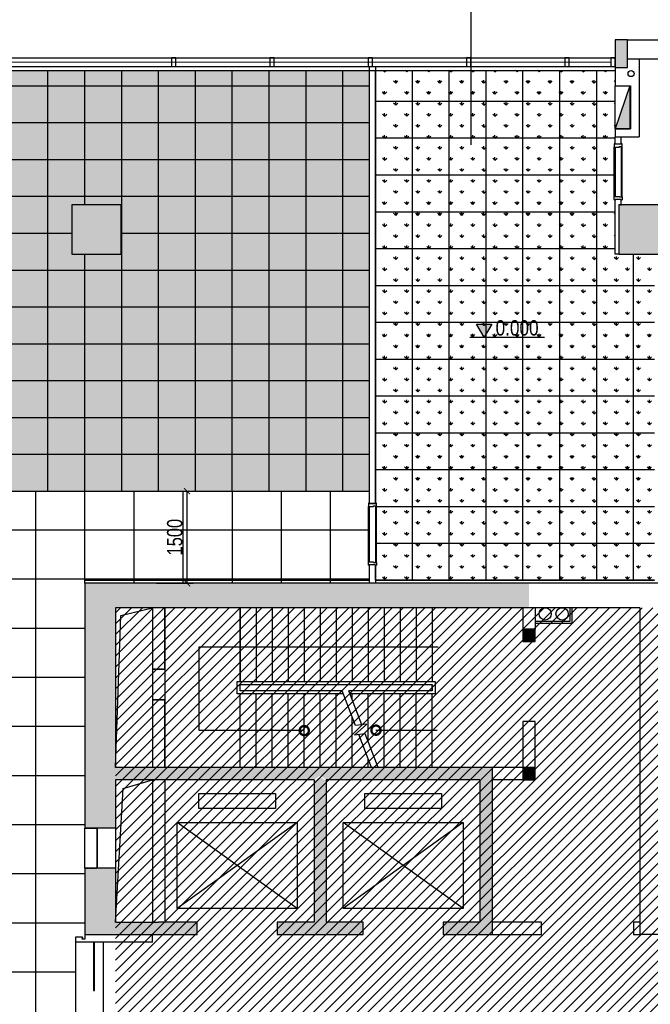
# Model space of a CAD drawing. Header units: millimetres. Extents: x -539149 to -534375, y 505028 to 505469.
# Tile 108 of 135: x -535269 to -535166, y 505209 to 505369. Entities that reach past the tile are written whole.
import ezdxf
from ezdxf.enums import TextEntityAlignment as Align

# ---------------------------------------------------------------- set-up
doc = ezdxf.new("R2010")
doc.units = ezdxf.units.MM
doc.header["$LTSCALE"] = 10
doc.linetypes.add('CONTINOUS', pattern=[0])
doc.linetypes.add('DASH', pattern=[0.35, 0.25, -0.1])
for name, color, linetype in [('-消火栓', 242, 'Continuous'), ('-自喷立管', 221, 'Continuous'), ('01-井道标注', 3, 'Continuous'), ('A-建筑-原墙体', 2, 'Continuous'), ('A-建筑-拆墙', 251, 'Continuous'), ('A-建筑-新增墙体', 3, 'Continuous'), ('A-建筑-柱子、剪力墙', 251, 'Continuous'), ('A-建筑-楼梯', 9, 'Continuous'), ('A-建筑-窗户', 4, 'Continuous'), ('B-平面-到顶装饰造型线', 6, 'Continuous'), ('B-平面-完成面造型线', 6, 'Continuous'), ('B-平面-家具L', 30, 'Continuous'), ('B-平面-尺寸', 8, 'Continuous'), ('B-平面-门洞线', 8, 'Continuous'), ('D-地面-尺寸', 4, 'Continuous'), ('D-地面-材料铺设', 251, 'Continuous'), ('D-地面底图', 8, 'Continuous'), ('D-地面造型线', 31, 'Continuous'), ('E--图例', 3, 'Continuous'), ('E-填充', 251, 'Continuous'), ('E-文本', 7, 'Continuous'), ('LVTRY', 8, 'Continuous'), ('Q-立面-填充', 251, 'Continuous'), ('WINDOW', 12, 'Continuous')]:
    doc.layers.add(name, color=color, linetype=linetype)
doc.styles.add('ar', font='arial.ttf')
doc.styles.add('CCD_DIM', font='txt', dxfattribs={"width": 0.8})
doc.styles.add('TXT', font='gbenor.shx', dxfattribs={"width": 0.7})
doc.dimstyles.new('1', dxfattribs={"dimscale": 0, "dimtxt": 2.5, "dimasz": 1.5, "dimexe": 1, "dimexo": 0, "dimgap": 0.3, "dimtad": 1, "dimdec": 0, "dimzin": 0, "dimdsep": 46, "dimtxsty": 'Standard', "dimblk": 'ARCHTICK', "dimcen": 0.09, "dimclrd": 8, "dimclre": 8, "dimclrt": 4, "dimadec": 0, "dimazin": 0, "dimtfac": 1, "dimtdec": 0, "dimtix": 1, "dimtofl": 0, "dimtmove": 2, "dimatfit": 3, "dimldrblk": 'DOTSMALL', "dimfxl": 5, "dimfxlon": 1, "dimtolj": 1, "dimtzin": 0, "dimarcsym": 0})
doc.dimstyles.new('1-1', dxfattribs={"dimscale": 0, "dimtxt": 2.5, "dimasz": 1, "dimexe": 1, "dimexo": 1, "dimgap": 0.75, "dimtad": 1, "dimdec": 0, "dimrnd": 0.005, "dimzin": 0, "dimdsep": 46, "dimtxsty": 'CCD_DIM', "dimblk": 'ARCHTICK', "dimcen": 0.13, "dimclrd": 44, "dimclre": 44, "dimclrt": 50, "dimadec": 0, "dimazin": 0, "dimtfac": 1, "dimtdec": 0, "dimtix": 1, "dimtmove": 2, "dimatfit": 3, "dimldrblk": 'HBA_Leader_Dot', "dimfxl": 5, "dimfxlon": 1, "dimtvp": 1, "dimtolj": 1, "dimtzin": 0, "dimarcsym": 0})
doc.dimstyles.new('HAHD-1', dxfattribs={"dimtxt": 2.5, "dimasz": 2, "dimexe": 1, "dimexo": 0, "dimgap": 0.3, "dimtad": 1, "dimdec": 0, "dimzin": 0, "dimdsep": 46, "dimtxsty": 'TXT', "dimblk": 'DOTSMALL', "dimcen": 0.09, "dimclrd": 8, "dimclre": 8, "dimclrt": 256, "dimadec": 0, "dimazin": 0, "dimtfac": 1, "dimtdec": 0, "dimtix": 1, "dimtofl": 0, "dimtmove": 2, "dimatfit": 3, "dimldrblk": 'DOTSMALL', "dimfxl": 1, "dimtolj": 1, "dimtzin": 0, "dimarcsym": 0})
pattern_1 = [(90, (-535396.0732, 505292.0987), (-1.79605, 1.79605), [0.47625, -3.11585]), (45, (-535396.0732, 505292.0987), (-1.79605, 1.79605), [0.47625, -2.06375]), (135, (-535396.0732, 505292.0987), (-1.79605, -1.79605), [0.47625, -2.06375])]

# ---------------------------------------------------------------- blocks, each defined once
blk = doc.blocks.new('$TwtSys$00000434')
for p, q in [((-0.5, 0.5), (-0.5, -0.5)), ((-0.5, -0.5), (0.5, 0.5)), ((0.5, 0.5), (-0.5, 0.5)), ((0.5, -0.5), (0.5, 0.5)), ((-0.5, -0.5), (0.5, -0.5))]:
    blk.add_line(p, q)
blk.add_solid([(0.5, -0.5), (0.5, 0.5), (-0.5, -0.5)])
blk = doc.blocks.new('_ArchTick')
at = {"color": 0, "linetype": 'ByBlock', "const_width": 0.15}
blk.add_lwpolyline([(-0.5, -0.5), (0.5, 0.5)], dxfattribs=at)
blk = doc.blocks.new('HBA_Leader_Dot')
at = {"color": 0, "linetype": 'ByBlock'}
blk.add_line((-5, 0), (-10, 0), dxfattribs=at)
at = {"color": 0, "linetype": 'ByBlock', "const_width": 5}
blk.add_lwpolyline([(-2.5, 0, 1), (2.5, 0, 1)], format="xyb", close=True, dxfattribs=at)
blk = doc.blocks.new('*E464')
at = {"layer": 'B-平面-到顶装饰造型线', "color": 6}
for points in [[(0, 36), (-45, 36), (-45, 41), (-50, 41), (-50, 51), (-40, 51), (-40, 151), (-50, 151), (-50, 161), (-45, 161), (-45, 166), (10, 166), (10, 81), (0, 81)], [(820, 36), (865, 36), (865, 41), (870, 41), (870, 51), (860, 51), (860, 151), (870, 151), (870, 161), (865, 161), (865, 166), (810, 166), (810, 81), (820, 81)]]:
    blk.add_lwpolyline(points, close=True, dxfattribs=at)
at = {"layer": 'B-平面-门洞线', "color": 8}
for p, q in [((10, 166), (810, 166)), ((0, 36), (820, 36))]:
    blk.add_line(p, q, dxfattribs=at)
at = {"layer": 'D-地面底图'}
for p, q in [((820, 51), (0, 51)), ((810, 151), (10, 151))]:
    blk.add_line(p, q, dxfattribs=at)
blk = doc.blocks.new('_FZH')
at = {"layer": 'A-建筑-原墙体'}
blk.add_lwpolyline([(-0.5, -0.5), (0.5, -0.5), (0.5, 0.5), (-0.5, 0.5)], close=True, dxfattribs=at)
at = {"layer": 'A-建筑-柱子、剪力墙'}
blk.add_solid([(-0.5, -0.5), (0.5, -0.5), (-0.5, 0.5), (0.5, 0.5)], dxfattribs=at)
blk = doc.blocks.new('_DOTSMALL')
at = {"color": 0, "linetype": 'ByBlock', "const_width": 0.5}
blk.add_lwpolyline([(-0.0625, 0, 1), (0.0625, 0, 1)], format="xyb", close=True, dxfattribs=at)
blk = doc.blocks.new('*E467')
at = {"layer": 'B-平面-到顶装饰造型线', "color": 6}
for points in [[(0, 36), (-45, 36), (-45, 41), (-50, 41), (-50, 51), (-40, 51), (-40, 151), (-50, 151), (-50, 161), (-45, 161), (-45, 166), (10, 166), (10, 81), (0, 81)], [(920, 36), (965, 36), (965, 41), (970, 41), (970, 51), (960, 51), (960, 151), (970, 151), (970, 161), (965, 161), (965, 166), (910, 166), (910, 81), (920, 81)]]:
    blk.add_lwpolyline(points, close=True, dxfattribs=at)
at = {"layer": 'B-平面-门洞线', "color": 8}
for p, q in [((10, 166), (910, 166)), ((0, 36), (920, 36))]:
    blk.add_line(p, q, dxfattribs=at)
at = {"layer": 'D-地面底图'}
for p, q in [((920, 51), (0, 51)), ((910, 151), (10, 151))]:
    blk.add_line(p, q, dxfattribs=at)
blk = doc.blocks.new('Elevation')
at = {"layer": 'E--图例'}
blk.add_hatch(color=8, dxfattribs=at).paths.add_polyline_path([(4.17, 2.47), (2.7, 0), (1.23, 2.47)])
blk.add_line((0, 0), (14.2, 0), dxfattribs=at)
blk.add_lwpolyline([(4.17, 2.47), (2.7, 0), (1.23, 2.47)], close=True, dxfattribs=at)
at = {"layer": 'E-文本', "style": 'TXT', "width": 0.725091}
blk.add_attdef('ELEV', text='', height=2.5, dxfattribs=at).set_placement((4.89, 0.32), (14.26, 0.32), align=Align.FIT)

msp = doc.modelspace()

# ---------------------------------------------------------------- hatches: boundary and pattern name
at = {"layer": 'D-地面-材料铺设', "ltscale": 0.01}
h = msp.add_hatch(dxfattribs=at)
h.set_pattern_fill('_USER', color=256, scale=600, style=0, double=1, pattern_type=0)
h.set_pattern_definition([(0, (-535396.073, 505292.0987), (0, 6), []), (90, (-535396.073, 505292.0987), (-6, 4e-16), [])])
h.paths.add_polyline_path([(-535211.773, 505360.599), (-535396.073, 505360.599), (-535396.073, 505292.099), (-535211.773, 505292.099)])
h.paths.add_polyline_path([(-535260.173, 505330.699), (-535260.173, 505338.699), (-535252.173, 505338.699), (-535252.173, 505330.699)], flags=16)
h.paths.add_polyline_path([(-535337.673, 505330.699), (-535345.673, 505330.699), (-535345.673, 505338.699), (-535337.673, 505338.699)], flags=16)
h = msp.add_hatch(dxfattribs=at)
h.set_pattern_fill('GRASS', color=256, scale=10, style=0, double=1)
h.set_pattern_definition(pattern_1)
h.paths.add_polyline_path([(-535211.773, 505360.599), (-535396.073, 505360.599), (-535396.073, 505292.099), (-535211.773, 505292.099)])
h.paths.add_polyline_path([(-535260.173, 505330.699), (-535260.173, 505338.699), (-535252.173, 505338.699), (-535252.173, 505330.699)], flags=16)
h.paths.add_polyline_path([(-535337.673, 505330.699), (-535345.673, 505330.699), (-535345.673, 505338.699), (-535337.673, 505338.699)], flags=16)
h = msp.add_hatch(dxfattribs=at)
h.set_pattern_fill('_USER', color=256, scale=600, style=0, double=1, pattern_type=0)
h.set_pattern_definition([(0, (-535210.773, 505277.5987), (0, 6), []), (90, (-535210.773, 505277.5987), (-6, 4e-16), [])])
h.paths.add_polyline_path([(-535165.373, 505330.699), (-535171.173, 505330.699), (-535171.773, 505330.699), (-535171.773, 505339.499), (-535171.923, 505339.499), (-535171.923, 505340.099), (-535171.923, 505348.099), (-535171.923, 505348.699), (-535171.773, 505348.699), (-535171.773, 505349.799), (-535171.773, 505351.099), (-535171.773, 505351.099), (-535171.773, 505358.099), (-535171.773, 505358.099), (-535171.773, 505360.599), (-535210.773, 505360.599), (-535210.773, 505290.199), (-535210.623, 505290.199), (-535210.623, 505289.699), (-535210.623, 505280.499), (-535210.623, 505279.999), (-535210.773, 505279.999), (-535210.773, 505277.599), (-535165.373, 505277.599), (-535165.373, 505283.499), (-535165.373, 505290.499), (-535165.373, 505290.499), (-535165.373, 505293.099), (-535165.373, 505305.103), (-535165.373, 505307.103)])
h = msp.add_hatch(dxfattribs=at)
h.set_pattern_fill('GRASS', color=256, scale=10, style=0, double=1)
h.set_pattern_definition(pattern_1)
h.paths.add_polyline_path([(-535165.373, 505330.699), (-535171.173, 505330.699), (-535171.773, 505330.699), (-535171.773, 505339.499), (-535171.923, 505339.499), (-535171.923, 505340.099), (-535171.923, 505348.099), (-535171.923, 505348.699), (-535171.773, 505348.699), (-535171.773, 505349.799), (-535171.773, 505351.099), (-535171.773, 505351.099), (-535171.773, 505358.099), (-535171.773, 505358.099), (-535171.773, 505360.599), (-535210.773, 505360.599), (-535210.773, 505290.199), (-535210.623, 505290.199), (-535210.623, 505289.699), (-535210.623, 505280.499), (-535210.623, 505279.999), (-535210.773, 505279.999), (-535210.773, 505277.599), (-535165.373, 505277.599), (-535165.373, 505283.499), (-535165.373, 505290.499), (-535165.373, 505290.499), (-535165.373, 505293.099), (-535165.373, 505305.103), (-535165.373, 505307.103)])
h = msp.add_hatch(dxfattribs=at)
h.set_pattern_fill('_USER', color=256, scale=800, style=0, double=1, pattern_type=0)
h.set_pattern_definition([(0, (-535258.073, 505173.799), (0, 8), []), (90, (-535258.073, 505173.799), (-8, 5e-16), [])])
h.paths.add_polyline_path([(-535313.473, 505275.799), (-535313.473, 505277.799), (-535313.073, 505277.799), (-535313.073, 505277.099), (-535311.073, 505277.099), (-535311.073, 505277.799), (-535310.673, 505277.799), (-535290.673, 505277.799), (-535290.273, 505277.799), (-535290.273, 505277.099), (-535286.273, 505277.099), (-535285.873, 505277.099), (-535285.873, 505276.949), (-535285.973, 505276.949), (-535285.973, 505276.499), (-535286.273, 505276.499), (-535290.273, 505276.499), (-535290.273, 505275.799), (-535276.473, 505275.799), (-535276.473, 505276.499), (-535276.773, 505276.499), (-535276.773, 505276.949), (-535276.873, 505276.949), (-535276.873, 505277.099), (-535276.473, 505277.099), (-535276.473, 505277.799), (-535276.073, 505277.799), (-535276.073, 505277.099), (-535274.073, 505277.099), (-535274.073, 505188.699), (-535276.073, 505188.699), (-535276.073, 505187.999), (-535276.473, 505187.999), (-535276.473, 505188.699), (-535276.873, 505188.699), (-535276.873, 505188.849), (-535276.773, 505188.849), (-535276.773, 505189.299), (-535276.473, 505189.299), (-535276.473, 505189.999), (-535290.273, 505189.999), (-535290.273, 505189.299), (-535286.273, 505189.299), (-535285.973, 505189.299), (-535285.973, 505188.849), (-535285.873, 505188.849), (-535285.873, 505188.699), (-535286.273, 505188.699), (-535290.273, 505188.699), (-535290.273, 505187.999), (-535290.673, 505187.999), (-535296.223, 505187.999), (-535296.623, 505187.999), (-535296.623, 505188.699), (-535299.623, 505188.699), (-535299.623, 505187.999), (-535300.023, 505187.999), (-535300.023, 505188.699), (-535300.423, 505188.699), (-535300.423, 505188.849), (-535300.323, 505188.849), (-535300.323, 505189.299), (-535300.023, 505189.299), (-535300.023, 505189.999), (-535313.823, 505189.999), (-535313.823, 505189.299), (-535309.823, 505189.299), (-535309.523, 505189.299), (-535309.523, 505188.849), (-535309.423, 505188.849), (-535309.423, 505188.699), (-535309.823, 505188.699), (-535313.823, 505188.699), (-535313.823, 505187.999), (-535314.223, 505187.999), (-535324.723, 505187.999), (-535325.123, 505187.999), (-535325.123, 505188.699), (-535328.123, 505188.699), (-535328.123, 505187.999), (-535328.523, 505187.999), (-535328.523, 505188.699), (-535328.923, 505188.699), (-535328.923, 505188.849), (-535328.823, 505188.849), (-535328.823, 505189.299), (-535328.523, 505189.299), (-535328.523, 505189.999), (-535342.323, 505189.999), (-535342.323, 505189.299), (-535338.323, 505189.299), (-535338.023, 505189.299), (-535338.023, 505188.849), (-535337.923, 505188.849), (-535337.923, 505188.699), (-535338.323, 505188.699), (-535342.323, 505188.699), (-535342.323, 505187.999), (-535342.723, 505187.999), (-535353.223, 505187.999), (-535353.623, 505187.999), (-535353.623, 505188.699), (-535356.623, 505188.699), (-535356.623, 505187.999), (-535357.023, 505187.999), (-535357.023, 505188.699), (-535357.423, 505188.699), (-535357.423, 505188.849), (-535357.323, 505188.849), (-535357.323, 505189.299), (-535357.023, 505189.299), (-535357.023, 505189.999), (-535370.823, 505189.999), (-535370.823, 505189.299), (-535366.823, 505189.299), (-535366.523, 505189.299), (-535366.523, 505188.849), (-535366.423, 505188.849), (-535366.423, 505188.699), (-535366.823, 505188.699), (-535370.823, 505188.699), (-535370.823, 505187.999), (-535371.223, 505187.999), (-535381.723, 505187.999), (-535382.123, 505187.999), (-535382.123, 505188.699), (-535385.123, 505188.699), (-535385.123, 505187.999), (-535385.523, 505187.999), (-535396.023, 505187.999), (-535396.423, 505187.999), (-535396.423, 505188.699), (-535400.423, 505188.699), (-535400.823, 505188.699), (-535400.823, 505188.849), (-535400.723, 505188.849), (-535400.723, 505189.299), (-535400.423, 505189.299), (-535396.423, 505189.299), (-535396.423, 505189.999), (-535410.223, 505189.999), (-535410.223, 505189.299), (-535409.923, 505189.299), (-535409.923, 505188.849), (-535409.823, 505188.849), (-535409.823, 505188.699), (-535410.223, 505188.699), (-535410.223, 505187.999), (-535410.623, 505187.999), (-535410.623, 505188.699), (-535412.623, 505188.699), (-535412.623, 505192.699), (-535413.323, 505192.699), (-535413.323, 505193.099), (-535413.323, 505225.599), (-535413.323, 505225.999), (-535412.623, 505225.999), (-535412.623, 505230.498), (-535413.323, 505230.498), (-535413.323, 505230.898), (-535413.323, 505277.799), (-535397.123, 505277.799), (-535396.723, 505277.799), (-535396.723, 505275.799)], flags=16)
h.paths.add_polyline_path([(-535337.673, 505252.199), (-535337.673, 505243.199), (-535345.673, 505243.199), (-535345.673, 505252.199)], flags=0)
h.paths.add_polyline_path([(-535412.063, 505276.659), (-535412.063, 505276.539), (-535412.183, 505276.539), (-535412.183, 505276.659)], flags=0)
h.paths.add_polyline_path([(-535259.573, 505186.349), (-535259.573, 505219.449), (-535258.473, 505219.449), (-535258.573, 505219.149), (-535258.073, 505219.149), (-535258.073, 505277.099), (-535211.773, 505277.099), (-535211.773, 505279.999), (-535211.923, 505279.999), (-535211.923, 505290.199), (-535211.773, 505290.199), (-535211.773, 505292.099), (-535426.773, 505292.099), (-535426.773, 505270.699), (-535426.773, 505267.949), (-535426.373, 505267.949), (-535426.373, 505268.349), (-535424.773, 505268.349), (-535424.773, 505267.549), (-535427.273, 505267.549), (-535427.273, 505253.349), (-535424.773, 505253.349), (-535424.773, 505252.549), (-535426.373, 505252.549), (-535426.373, 505252.949), (-535426.773, 505252.949), (-535426.773, 505249.699), (-535424.773, 505249.699), (-535424.773, 505242.699), (-535426.773, 505242.699), (-535426.773, 505230.799), (-535426.773, 505230.399), (-535426.773, 505209.399), (-535426.773, 505202.399), (-535426.773, 505190.699), (-535426.773, 505188.699), (-535428.773, 505188.699), (-535428.773, 505188.699), (-535439.573, 505188.699), (-535439.573, 505187.999), (-535449.373, 505187.999), (-535449.373, 505188.699), (-535450.573, 505188.699), (-535450.573, 505173.799), (-535443.973, 505173.799), (-535443.973, 505174.499), (-535434.173, 505174.499), (-535434.173, 505173.799), (-535424.673, 505173.799), (-535424.673, 505174.499), (-535385.373, 505174.499), (-535385.373, 505173.799), (-535380.973, 505173.799), (-535380.973, 505173.649), (-535381.073, 505173.649), (-535381.073, 505173.199), (-535385.373, 505173.199), (-535385.373, 505172.499), (-535371.573, 505172.499), (-535371.573, 505173.199), (-535371.873, 505173.199), (-535371.873, 505173.649), (-535371.973, 505173.649), (-535371.973, 505173.799), (-535371.573, 505173.799), (-535371.573, 505174.499), (-535371.173, 505174.499), (-535371.173, 505173.799), (-535368.173, 505173.799), (-535368.173, 505174.499), (-535367.773, 505174.499), (-535367.773, 505173.799), (-535367.373, 505173.799), (-535367.373, 505173.649), (-535367.473, 505173.649), (-535367.473, 505173.199), (-535367.773, 505173.199), (-535367.773, 505172.499), (-535353.973, 505172.499), (-535353.973, 505173.199), (-535357.973, 505173.199), (-535358.273, 505173.199), (-535358.273, 505173.649), (-535358.373, 505173.649), (-535358.373, 505173.799), (-535353.973, 505173.799), (-535353.973, 505174.499), (-535344.173, 505174.499), (-535344.173, 505173.799), (-535336.173, 505173.799), (-535336.173, 505174.499), (-535322.873, 505174.499), (-535322.873, 505173.799), (-535318.473, 505173.799), (-535318.473, 505173.649), (-535318.573, 505173.649), (-535318.573, 505173.199), (-535322.873, 505173.199), (-535322.873, 505172.499), (-535309.073, 505172.499), (-535309.073, 505173.199), (-535309.373, 505173.199), (-535309.373, 505173.649), (-535309.473, 505173.649), (-535309.473, 505173.799), (-535309.073, 505173.799), (-535309.073, 505174.499), (-535308.673, 505174.499), (-535308.673, 505173.799), (-535305.673, 505173.799), (-535305.673, 505174.499), (-535295.873, 505174.499), (-535295.873, 505173.799), (-535286.073, 505173.799), (-535286.073, 505173.799), (-535279.073, 505173.799), (-535279.073, 505173.799), (-535267.273, 505173.799), (-535267.273, 505174.499), (-535259.073, 505174.499), (-535259.073, 505173.799), (-535258.073, 505173.799), (-535258.073, 505186.649), (-535258.673, 505186.649), (-535258.573, 505186.349)])
at = {"layer": 'E-填充', "ltscale": 0.01}
for points in [[(-535171.773, 505365.599), (-535171.773, 505361.099), (-535169.773, 505361.099), (-535169.773, 505365.599)], [(-535253.073, 505273.099), (-535258.073, 505277.099), (-535258.073, 505246.099), (-535254.74, 505246.099), (-535253.073, 505247.099)], [(-535246.073, 505273.099), (-535246.073, 505277.099), (-535258.073, 505277.099), (-535253.073, 505273.099)], [(-535185.773, 505273.099), (-535185.773, 505277.099), (-535246.773, 505277.099), (-535246.773, 505273.099)], [(-535186.773, 505269.599), (-535186.773, 505267.599), (-535184.773, 505267.599), (-535184.773, 505269.599)], [(-535246.073, 505245.099), (-535246.073, 505247.099), (-535253.073, 505247.099), (-535254.74, 505246.099), (-535253.073, 505245.099)], [(-535219.773, 505245.765), (-535219.773, 505247.099), (-535246.773, 505247.099), (-535246.773, 505245.099), (-535220.773, 505245.099)], [(-535193.773, 505245.099), (-535191.773, 505247.099), (-535219.773, 505247.099), (-535219.773, 505245.765), (-535218.773, 505245.099)], [(-535191.773, 505246.899), (-535193.773, 505244.899), (-535193.773, 505221.899), (-535191.773, 505219.899)], [(-535186.773, 505247.099), (-535186.773, 505245.099), (-535184.773, 505245.099), (-535184.773, 505247.099)], [(-535254.74, 505246.099), (-535258.073, 505246.099), (-535258.073, 505237.199), (-535253.073, 505237.199), (-535253.073, 505245.099)], [(-535219.773, 505245.565), (-535220.773, 505244.899), (-535220.773, 505221.899), (-535219.773, 505221.232), (-535218.773, 505221.899), (-535218.773, 505244.899)], [(-535258.073, 505230.699), (-535258.073, 505219.899), (-535253.073, 505221.899), (-535253.073, 505230.699)], [(-535253.073, 505221.899), (-535258.073, 505219.899), (-535246.073, 505219.899), (-535246.073, 505221.899)], [(-535246.773, 505219.899), (-535239.773, 505219.899), (-535239.773, 505221.899), (-535246.773, 505221.899)], [(-535220.773, 505221.899), (-535226.773, 505221.899), (-535226.773, 505219.899), (-535219.773, 505219.899), (-535219.773, 505221.232)], [(-535219.773, 505219.899), (-535212.773, 505219.899), (-535212.773, 505221.899), (-535218.773, 505221.899), (-535219.773, 505221.232)], [(-535193.773, 505221.899), (-535199.773, 505221.899), (-535199.773, 505219.899), (-535191.773, 505219.899)]]:
    msp.add_hatch(color=256, dxfattribs=at).paths.add_polyline_path(points)
at = {"layer": 'Q-立面-填充', "ltscale": 0.005}
h = msp.add_hatch(dxfattribs=at)
h.set_pattern_fill('ANSI31', color=256, scale=1000, style=0)
h.set_pattern_definition([(45, (-535253.0732, 505160.8987), (-0.8838835, 0.8838835), [])])
h.paths.add_polyline_path([(-535253.073, 505160.899), (-535253.073, 505273.099), (-535163.373, 505273.099), (-535163.373, 505329.099), (-535139.373, 505329.099), (-535139.373, 505244.599), (-535163.373, 505244.599), (-535163.373, 505160.899)])

# ---------------------------------------------------------------- linework, layer by layer
at = {"layer": '-自喷立管', "ltscale": 0.01}
for centre in [(-535183.154, 505272.108, 0.069), (-535180.412, 505272.098, 0.069)]:
    msp.add_circle(centre, 1, dxfattribs=at)
at = {"color": 8, "ltscale": 0.005}
msp.add_line((-535239.48, 505266.75, 0.069), (-535200.569, 505266.75, 0.069), dxfattribs=at)
at = {"ltscale": 0.01}
msp.add_line((-535253.073, 505237.199, 0.069), (-535253.073, 505230.699, 0.069), dxfattribs=at)
at = {"layer": '01-井道标注', "ltscale": 0.01, "elevation": 0.069}
for points in [[(-535253.073, 505247.099), (-535252.228, 505271.824), (-535247.073, 505273.099)], [(-535253.073, 505221.899), (-535251.835, 505243.692), (-535247.073, 505245.099)]]:
    msp.add_lwpolyline(points, dxfattribs=at)
at = {"layer": 'A-建筑-原墙体', "ltscale": 0.01}
for p, q in [((-535171.773, 505365.599, 0.069), (-535171.773, 505361.099, 0.069)), ((-535169.773, 505365.599, 0.069), (-535171.773, 505365.599, 0.069)), ((-535169.773, 505365.599, 0.069), (-535146.273, 505365.599, 0.069)), ((-535169.773, 505361.099, 0.069), (-535169.773, 505365.599, 0.069)), ((-535169.773, 505362.499, 0.069), (-535146.873, 505362.499, 0.069)), ((-535167.873, 505362.499, 0.069), (-535167.873, 505349.799, 0.069)), ((-535171.773, 505361.099, 0.069), (-535169.773, 505361.099, 0.069)), ((-535171.773, 505361.099, 0.069), (-535171.773, 505358.099, 0.069)), ((-535171.773, 505358.099, 0.069), (-535169.273, 505358.099, 0.069)), ((-535169.273, 505358.099, 0.069), (-535169.273, 505351.099, 0.069)), ((-535171.773, 505351.099, 0.069), (-535169.273, 505351.099, 0.069)), ((-535171.773, 505351.099, 0.069), (-535171.773, 505349.799, 0.069)), ((-535171.773, 505349.799, 0.069), (-535167.873, 505349.799, 0.069)), ((-535258.073, 505277.099, 0.069), (-535258.073, 505237.199, 0.069)), ((-535185.773, 505277.099, 0.069), (-535258.073, 505277.099, 0.069)), ((-535163.373, 505277.099, 0.069), (-535185.773, 505277.099, 0.069)), ((-535253.073, 505273.099, 0.069), (-535253.073, 505247.099, 0.069)), ((-535246.073, 505273.099, 0.069), (-535253.073, 505273.099, 0.069)), ((-535247.073, 505273.099, 0.069), (-535247.073, 505263.099, 0.069)), ((-535185.773, 505273.099, 0.069), (-535246.073, 505273.099, 0.069)), ((-535245.073, 505263.099, 0.069), (-535245.073, 505273.099, 0.069)), ((-535186.773, 505273.099, 0.069), (-535186.773, 505269.599, 0.069)), ((-535167.773, 505273.099, 0.069), (-535185.773, 505273.099, 0.069)), ((-535184.773, 505273.099, 0.069), (-535184.773, 505269.599, 0.069)), ((-535167.773, 505273.099, 0.069), (-535167.773, 505243.599, 0.069)), ((-535186.773, 505269.599, 0.069), (-535186.773, 505267.599, 0.069)), ((-535184.773, 505269.599, 0.069), (-535186.773, 505269.599, 0.069)), ((-535184.773, 505267.599, 0.069), (-535184.773, 505269.599, 0.069)), ((-535186.773, 505267.599, 0.069), (-535184.773, 505267.599, 0.069)), ((-535247.073, 505263.099, 0.069), (-535245.073, 505263.099, 0.069)), ((-535245.073, 505258.099, 0.069), (-535247.073, 505258.099, 0.069)), ((-535247.073, 505258.099, 0.069), (-535247.073, 505247.099, 0.069)), ((-535245.073, 505247.099, 0.069), (-535245.073, 505258.099, 0.069)), ((-535184.773, 505254.599, 0.069), (-535186.773, 505254.599, 0.069)), ((-535186.773, 505254.599, 0.069), (-535186.773, 505247.099, 0.069)), ((-535184.773, 505247.099, 0.069), (-535184.773, 505254.599, 0.069)), ((-535246.073, 505247.099, 0.069), (-535253.073, 505247.099, 0.069)), ((-535219.773, 505247.099, 0.069), (-535246.073, 505247.099, 0.069)), ((-535191.773, 505247.099, 0.069), (-535219.773, 505247.099, 0.069)), ((-535191.773, 505247.099, 0.069), (-535191.773, 505219.899, 0.069)), ((-535186.773, 505247.099, 0.069), (-535191.773, 505247.099, 0.069)), ((-535186.773, 505247.099, 0.069), (-535186.773, 505245.099, 0.069)), ((-535184.773, 505247.099, 0.069), (-535186.773, 505247.099, 0.069)), ((-535184.773, 505245.099, 0.069), (-535184.773, 505247.099, 0.069)), ((-535246.073, 505245.099, 0.069), (-535253.073, 505245.099, 0.069)), ((-535253.073, 505245.099, 0.069), (-535253.073, 505237.199, 0.069)), ((-535247.073, 505245.099, 0.069), (-535247.073, 505221.899, 0.069)), ((-535220.773, 505245.099, 0.069), (-535246.073, 505245.099, 0.069)), ((-535245.073, 505245.099, 0.069), (-535245.073, 505221.899, 0.069)), ((-535220.773, 505245.099, 0.069), (-535220.773, 505221.899, 0.069)), ((-535218.773, 505245.099, 0.069), (-535218.773, 505221.899, 0.069)), ((-535193.773, 505245.099, 0.069), (-535218.773, 505245.099, 0.069)), ((-535193.773, 505245.099, 0.069), (-535193.773, 505221.899, 0.069)), ((-535186.773, 505245.099, 0.069), (-535191.773, 505245.099, 0.069)), ((-535186.773, 505245.099, 0.069), (-535184.773, 505245.099, 0.069)), ((-535167.773, 505243.599, 0.069), (-535167.773, 505219.899, 0.069)), ((-535256.073, 505237.199, 0.069), (-535258.073, 505237.199, 0.069)), ((-535258.073, 505230.699, 0.069), (-535258.073, 505237.199, 0.069)), ((-535258.073, 505237.199, 0.069), (-535256.073, 505237.199, 0.069)), ((-535253.073, 505237.199, 0.069), (-535258.073, 505237.199, 0.069)), ((-535256.073, 505237.199, 0.069), (-535256.073, 505230.699, 0.069)), ((-535258.073, 505230.699, 0.069), (-535258.073, 505219.899, 0.069)), ((-535253.073, 505230.699, 0.069), (-535258.073, 505230.699, 0.069)), ((-535256.073, 505230.699, 0.069), (-535258.073, 505230.699, 0.069)), ((-535256.073, 505230.699, 0.069), (-535258.073, 505230.699, 0.069)), ((-535253.073, 505230.699, 0.069), (-535253.073, 505221.899, 0.069)), ((-535253.073, 505221.899, 0.069), (-535246.073, 505221.899, 0.069)), ((-535239.773, 505221.899, 0.069), (-535246.073, 505221.899, 0.069)), ((-535239.773, 505219.899, 0.069), (-535239.773, 505221.899, 0.069)), ((-535220.773, 505221.899, 0.069), (-535226.773, 505221.899, 0.069)), ((-535226.773, 505221.899, 0.069), (-535226.773, 505219.899, 0.069)), ((-535212.773, 505221.899, 0.069), (-535218.773, 505221.899, 0.069)), ((-535212.773, 505219.899, 0.069), (-535212.773, 505221.899, 0.069)), ((-535193.773, 505221.899, 0.069), (-535199.773, 505221.899, 0.069)), ((-535199.773, 505221.899, 0.069), (-535199.773, 505219.899, 0.069)), ((-535183.773, 505221.899, 0.069), (-535191.773, 505221.899, 0.069)), ((-535183.773, 505219.899, 0.069), (-535183.773, 505221.899, 0.069)), ((-535167.773, 505221.899, 0.069), (-535168.773, 505221.899, 0.069)), ((-535168.773, 505221.899, 0.069), (-535168.773, 505219.899, 0.069)), ((-535258.073, 505219.899, 0.069), (-535239.773, 505219.899, 0.069)), ((-535247.073, 505218.649, 0.069), (-535247.073, 505219.899, 0.069)), ((-535226.773, 505219.899, 0.069), (-535219.773, 505219.899, 0.069)), ((-535219.773, 505219.899, 0.069), (-535212.773, 505219.899, 0.069)), ((-535199.773, 505219.899, 0.069), (-535191.773, 505219.899, 0.069)), ((-535191.773, 505219.899, 0.069), (-535183.773, 505219.899, 0.069)), ((-535168.773, 505219.899, 0.069), (-535167.773, 505219.899, 0.069)), ((-535163.373, 505219.899, 0.069), (-535167.773, 505219.899, 0.069))]:
    msp.add_line(p, q, dxfattribs=at)
msp.add_circle((-535169.172, 505360.091, 0.069), 0.5, dxfattribs=at)
at = {"layer": 'A-建筑-新增墙体', "ltscale": 0.01}
for p, q in [((-535211.773, 505361.249, 0.069), (-535211.773, 505290.099, 0.069)), ((-535210.773, 505361.249, 0.069), (-535210.773, 505290.099, 0.069)), ((-535171.773, 505348.599, 0.069), (-535171.773, 505349.799, 0.069)), ((-535170.773, 505348.599, 0.069), (-535170.773, 505349.799, 0.069)), ((-535170.773, 505348.599, 0.069), (-535171.773, 505348.599, 0.069)), ((-535171.773, 505330.699, 0.069), (-535171.773, 505339.599, 0.069)), ((-535170.773, 505339.599, 0.069), (-535171.773, 505339.599, 0.069)), ((-535170.773, 505338.599, 0.069), (-535170.773, 505339.599, 0.069)), ((-535171.173, 505330.699, 0.069), (-535171.773, 505330.699, 0.069)), ((-535211.773, 505290.099, 0.069), (-535210.773, 505290.099, 0.069)), ((-535211.773, 505280.099, 0.069), (-535211.773, 505277.099, 0.069)), ((-535210.773, 505280.099, 0.069), (-535211.773, 505280.099, 0.069)), ((-535210.773, 505280.099, 0.069), (-535210.773, 505277.099, 0.069))]:
    msp.add_line(p, q, dxfattribs=at)
at = {"layer": 'A-建筑-楼梯', "ltscale": 0.01}
for p, q in [((-535245.073, 505273.099, 0.069), (-535245.073, 505247.099, 0.069)), ((-535232.773, 505273.099, 0.069), (-535232.773, 505261.099, 0.069)), ((-535232.773, 505261.099, 0.069), (-535232.773, 505273.099, 0.069)), ((-535230.173, 505273.099, 0.069), (-535230.173, 505261.099, 0.069)), ((-535227.573, 505273.099, 0.069), (-535227.573, 505261.099, 0.069)), ((-535224.973, 505273.099, 0.069), (-535224.973, 505261.099, 0.069)), ((-535222.373, 505273.099, 0.069), (-535222.373, 505261.099, 0.069)), ((-535219.773, 505273.099, 0.069), (-535219.773, 505261.099, 0.069)), ((-535217.173, 505273.099, 0.069), (-535217.173, 505261.099, 0.069)), ((-535214.573, 505273.099, 0.069), (-535214.573, 505261.099, 0.069)), ((-535211.973, 505273.099, 0.069), (-535211.973, 505261.099, 0.069)), ((-535209.373, 505273.099, 0.069), (-535209.373, 505261.099, 0.069)), ((-535206.773, 505273.099, 0.069), (-535206.773, 505261.099, 0.069)), ((-535204.173, 505273.099, 0.069), (-535204.173, 505261.099, 0.069)), ((-535201.573, 505273.099, 0.069), (-535201.573, 505261.099, 0.069)), ((-535233.273, 505259.099, 0.069), (-535233.273, 505261.099, 0.069)), ((-535233.273, 505261.099, 0.069), (-535201.073, 505261.099, 0.069)), ((-535201.073, 505261.099, 0.069), (-535201.073, 505259.099, 0.069)), ((-535232.773, 505260.599, 0.069), (-535201.573, 505260.599, 0.069)), ((-535232.773, 505259.599, 0.069), (-535232.773, 505260.599, 0.069)), ((-535232.773, 505260.599, 0.069), (-535201.573, 505260.599, 0.069)), ((-535232.773, 505259.599, 0.069), (-535232.773, 505260.599, 0.069)), ((-535216.192, 505259.599, 0.069), (-535232.773, 505259.599, 0.069)), ((-535216.192, 505259.599, 0.069), (-535232.773, 505259.599, 0.069)), ((-535214.037, 505253.949, 0.069), (-535216.192, 505259.599, 0.069)), ((-535201.573, 505259.599, 0.069), (-535215.121, 505259.599, 0.069)), ((-535213.007, 505254.055, 0.069), (-535215.121, 505259.599, 0.069)), ((-535201.573, 505259.599, 0.069), (-535215.121, 505259.599, 0.069)), ((-535201.573, 505260.599, 0.069), (-535201.573, 505259.599, 0.069)), ((-535201.573, 505259.599, 0.069), (-535201.573, 505260.599, 0.069)), ((-535216.001, 505259.099, 0.069), (-535233.273, 505259.099, 0.069)), ((-535232.773, 505247.099, 0.069), (-535232.773, 505259.099, 0.069)), ((-535232.773, 505247.099, 0.069), (-535232.773, 505259.099, 0.069)), ((-535230.173, 505247.099, 0.069), (-535230.173, 505259.099, 0.069)), ((-535227.573, 505247.099, 0.069), (-535227.573, 505259.099, 0.069)), ((-535224.973, 505247.099, 0.069), (-535224.973, 505259.099, 0.069)), ((-535222.373, 505247.099, 0.069), (-535222.373, 505259.099, 0.069)), ((-535219.773, 505247.099, 0.069), (-535219.773, 505259.099, 0.069)), ((-535217.173, 505247.099, 0.069), (-535217.173, 505259.099, 0.069)), ((-535201.073, 505259.099, 0.069), (-535214.931, 505259.099, 0.069)), ((-535214.573, 505258.161, 0.069), (-535214.573, 505259.099, 0.069)), ((-535211.973, 505251.343, 0.069), (-535211.973, 505259.099, 0.069)), ((-535209.373, 505247.099, 0.069), (-535209.373, 505259.099, 0.069)), ((-535206.773, 505247.099, 0.069), (-535206.773, 505259.099, 0.069)), ((-535204.173, 505247.099, 0.069), (-535204.173, 505259.099, 0.069)), ((-535201.573, 505247.099, 0.069), (-535201.573, 505259.099, 0.069)), ((-535214.573, 505247.099, 0.069), (-535214.573, 505255.354, 0.069)), ((-535214.213, 505252.38, 0.069), (-535212.179, 505254.14, 0.069)), ((-535212.179, 505254.14, 0.069), (-535214.037, 505253.949, 0.069)), ((-535212.438, 505252.562, 0.069), (-535214.213, 505252.38, 0.069)), ((-535211.425, 505247.099, 0.069), (-535213.468, 505252.456, 0.069)), ((-535210.355, 505247.099, 0.069), (-535212.438, 505252.562, 0.069)), ((-535211.973, 505247.099, 0.069), (-535211.973, 505248.536, 0.069))]:
    msp.add_line(p, q, dxfattribs=at)
at = {"layer": 'A-建筑-楼梯', "linetype": 'CONTINOUS', "ltscale": 0.015}
for p, q in [((-535239.523, 505240.399, 0.069), (-535239.523, 505242.849, 0.069)), ((-535239.523, 505242.849, 0.069), (-535227.023, 505242.849, 0.069)), ((-535227.023, 505242.849, 0.069), (-535227.023, 505240.399, 0.069)), ((-535212.523, 505240.399, 0.069), (-535212.523, 505242.849, 0.069)), ((-535212.523, 505242.849, 0.069), (-535200.023, 505242.849, 0.069)), ((-535200.023, 505242.849, 0.069), (-535200.023, 505240.399, 0.069)), ((-535227.023, 505240.399, 0.069), (-535239.523, 505240.399, 0.069)), ((-535200.023, 505240.399, 0.069), (-535212.523, 505240.399, 0.069)), ((-535243.023, 505224.149, 0.069), (-535243.023, 505238.149, 0.069)), ((-535243.023, 505238.149, 0.069), (-535223.523, 505238.149, 0.069)), ((-535223.523, 505238.149, 0.069), (-535243.023, 505224.149, 0.069)), ((-535223.523, 505224.149, 0.069), (-535243.023, 505238.149, 0.069)), ((-535223.523, 505238.149, 0.069), (-535223.523, 505224.149, 0.069)), ((-535216.023, 505224.149, 0.069), (-535216.023, 505238.149, 0.069)), ((-535216.023, 505238.149, 0.069), (-535196.523, 505238.149, 0.069)), ((-535196.523, 505238.149, 0.069), (-535216.023, 505224.149, 0.069)), ((-535196.523, 505224.149, 0.069), (-535216.023, 505238.149, 0.069)), ((-535196.523, 505238.149, 0.069), (-535196.523, 505224.149, 0.069)), ((-535223.523, 505224.149, 0.069), (-535243.023, 505224.149, 0.069)), ((-535196.523, 505224.149, 0.069), (-535216.023, 505224.149, 0.069))]:
    msp.add_line(p, q, dxfattribs=at)
at = {"layer": 'A-建筑-窗户', "ltscale": 0.01}
for p, q in [((-535476.373, 505362.649, 0.069), (-535171.773, 505362.649, 0.069)), ((-535403.773, 505361.951, 0.069), (-535172.473, 505361.982, 0.069)), ((-535476.373, 505361.249, 0.069), (-535171.773, 505361.249, 0.069))]:
    msp.add_line(p, q, dxfattribs=at)
at = {"layer": 'A-建筑-窗户', "ltscale": 0.01, "elevation": 0.069}
for points in [[(-535243.973, 505361.249), (-535243.273, 505361.249), (-535243.273, 505362.649), (-535243.973, 505362.649)], [(-535227.973, 505361.249), (-535227.273, 505361.249), (-535227.273, 505362.649), (-535227.973, 505362.649)], [(-535211.973, 505361.249), (-535211.273, 505361.249), (-535211.273, 505362.649), (-535211.973, 505362.649)], [(-535195.973, 505361.249), (-535195.273, 505361.249), (-535195.273, 505362.649), (-535195.973, 505362.649)], [(-535179.973, 505361.249), (-535179.273, 505361.249), (-535179.273, 505362.649), (-535179.973, 505362.649)], [(-535172.473, 505361.249), (-535171.773, 505361.249), (-535171.773, 505362.649), (-535172.473, 505362.649)]]:
    msp.add_lwpolyline(points, close=True, dxfattribs=at)
at = {"layer": 'B-平面-到顶装饰造型线', "color": 4, "ltscale": 0.01, "elevation": 0.069}
msp.add_lwpolyline([(-535256.638, 505210.749), (-535256.508, 505210.749), (-535256.498, 505210.759), (-535256.498, 505218.639), (-535256.508, 505218.649), (-535256.638, 505218.649), (-535256.648, 505218.639), (-535256.648, 505210.759)], close=True, dxfattribs=at)
at = {"layer": 'B-平面-完成面造型线', "ltscale": 0.01}
for p, q in [((-535165.373, 505277.599, 0.069), (-535210.773, 505277.599, 0.069)), ((-535259.573, 505219.449, 0.069), (-535259.573, 505218.649, 0.069)), ((-535258.473, 505219.449, 0.069), (-535259.573, 505219.449, 0.069)), ((-535258.473, 505219.449, 0.069), (-535258.573, 505219.149, 0.069)), ((-535258.073, 505219.149, 0.069), (-535258.573, 505219.149, 0.069)), ((-535258.073, 505219.899, 0.069), (-535258.073, 505219.149, 0.069)), ((-535247.073, 505218.649, 0.069), (-535259.573, 505218.649, 0.069))]:
    msp.add_line(p, q, dxfattribs=at)
at = {"layer": 'B-平面-完成面造型线', "ltscale": 0.01, "elevation": 0.069}
msp.add_lwpolyline([(-535258.073, 505277.099), (-535258.073, 505277.599), (-535211.773, 505277.599)], dxfattribs=at)
at = {"layer": 'B-平面-家具L', "ltscale": 0.01}
msp.add_line((-535424.773, 505360.599, 0.069), (-535171.773, 505360.599, 0.069), dxfattribs=at)
at = {"layer": 'D-地面-材料铺设', "ltscale": 0.01}
for p, q in [((-535259.573, 505218.649, 0.069), (-535259.573, 505187.149, 0.069)), ((-535255.073, 505218.649, 0.069), (-535255.073, 505187.149, 0.069))]:
    msp.add_line(p, q, dxfattribs=at)
at = {"layer": 'D-地面造型线', "ltscale": 0.01}
msp.add_line((-535396.073, 505292.099, 0.069), (-535211.773, 505292.099, 0.069), dxfattribs=at)
at = {"layer": 'LVTRY', "ltscale": 0.01, "elevation": 0.069}
for points in [[(-535184.773, 505270.599), (-535178.773, 505270.599), (-535178.773, 505273.099)], [(-535184.773, 505270.899), (-535179.073, 505270.899), (-535179.073, 505273.099)]]:
    msp.add_lwpolyline(points, dxfattribs=at)
at = {"layer": 'WINDOW', "linetype": 'DASH', "ltscale": 0.01}
for p, q in [((-535245.073, 505263.099, 0.069), (-535247.073, 505263.099, 0.069)), ((-535247.073, 505258.099, 0.069), (-535245.073, 505258.099, 0.069)), ((-535256.073, 505237.199, 0.069), (-535258.073, 505237.199, 0.069)), ((-535256.073, 505237.199, 0.069), (-535258.073, 505237.199, 0.069)), ((-535258.073, 505230.699, 0.069), (-535256.073, 505230.699, 0.069))]:
    msp.add_line(p, q, dxfattribs=at)
at = {"layer": 'WINDOW', "ltscale": 0.01}
for p, q in [((-535247.073, 505263.099, 0.069), (-535247.073, 505258.099, 0.069)), ((-535245.073, 505263.099, 0.069), (-535245.073, 505258.099, 0.069)), ((-535258.073, 505230.699, 0.069), (-535258.073, 505237.199, 0.069)), ((-535258.073, 505230.699, 0.069), (-535258.073, 505237.199, 0.069)), ((-535256.073, 505230.699, 0.069), (-535256.073, 505237.199, 0.069)), ((-535256.073, 505230.699, 0.069), (-535256.073, 505237.199, 0.069))]:
    msp.add_line(p, q, dxfattribs=at)

# ---------------------------------------------------------------- block references
at = {"layer": '-消火栓', "ltscale": 0.01, "xscale": -7.000000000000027, "yscale": 2.4, "zscale": 7, "rotation": 89.9999949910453}
msp.add_blockref('$TwtSys$00000434', (-535170.573, 505354.599, 0.069), dxfattribs=at)
at = {"ltscale": 0.01, "xscale": 0.01, "yscale": 0.01, "zscale": 0.01, "rotation": 90}
for name, p in [('*E464', (-535170.267, 505339.999, 0.069)), ('*E467', (-535210.267, 505280.499, 0.069))]:
    msp.add_blockref(name, p, dxfattribs=at)
at = {"layer": 'A-建筑-原墙体', "ltscale": 0.01, "xscale": 8, "yscale": 8, "zscale": 8}
for p in [(-535256.173, 505334.699, 0.069), (-535167.173, 505334.699, 0.069)]:
    msp.add_blockref('_FZH', p, dxfattribs=at)
at = {"layer": 'E-文本'}
ref = msp.add_blockref('Elevation', (-535195.412, 505317.157, 0), dxfattribs=dict(at, xscale=0.8571428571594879, yscale=0.8571428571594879, zscale=0.8571428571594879))
ref.add_attrib('ELEV', '0.000', (-535191.219, 505317.434), dxfattribs={"layer": '0', "height": 2.5, "style": 'ar', "width": 0.8})

# ---------------------------------------------------------------- dimensions: what is measured, and where the dimension line sits
at = {"layer": 'B-平面-尺寸', "ltscale": 0.01}
for p1, p2 in [((-535341.273, 505365.599, 0.069), (-535254.273, 505365.599, 0.069)), ((-535254.273, 505365.599, 0.069), (-535167.273, 505365.599, 0.069)), ((-535167.273, 505365.599, 0.069), (-535138.273, 505365.599, 0.069))]:
    msp.add_aligned_dim(p1=p1, p2=p2, distance=10, dimstyle='1-1', override={"dimscale": 1, "dimlfac": 100}, dxfattribs=at).render()
at = {"layer": 'D-地面-尺寸', "ltscale": 0.01}
msp.add_linear_dim(base=(-535241.433, 505292.099, 0.069), p1=(-535255.367, 505277.099, 0.069), p2=(-535254.762, 505292.099, 0.069), angle=90, dimstyle='1-1', override={"dimscale": 1, "dimlfac": 100}, dxfattribs=at).render()

# ---------------------------------------------------------------- leaders
at = {"ltscale": 0.005}
for points in [[(-535222.373, 505253.099, 0.069), (-535239.48, 505253.099, 0.069), (-535239.48, 505266.75, 0.069)], [(-535210.69, 505253.165, 0.069), (-535200.724, 505253.165, 0.069)]]:
    msp.add_leader(points, dimstyle='HAHD-1', override={"dimscale": 0.01, "dimasz": 300, "dimtad": 0}, dxfattribs=at)
at = {"layer": 'A-建筑-拆墙'}
msp.add_leader([(-535195.176, 505348.509), (-535195.176, 505399.294), (-535186.419, 505399.294)], dimstyle='1', override={"dimscale": 0.117162, "dimasz": 2, "dimtad": 0}, dxfattribs=at)

doc.saveas('drawing.dxf')
